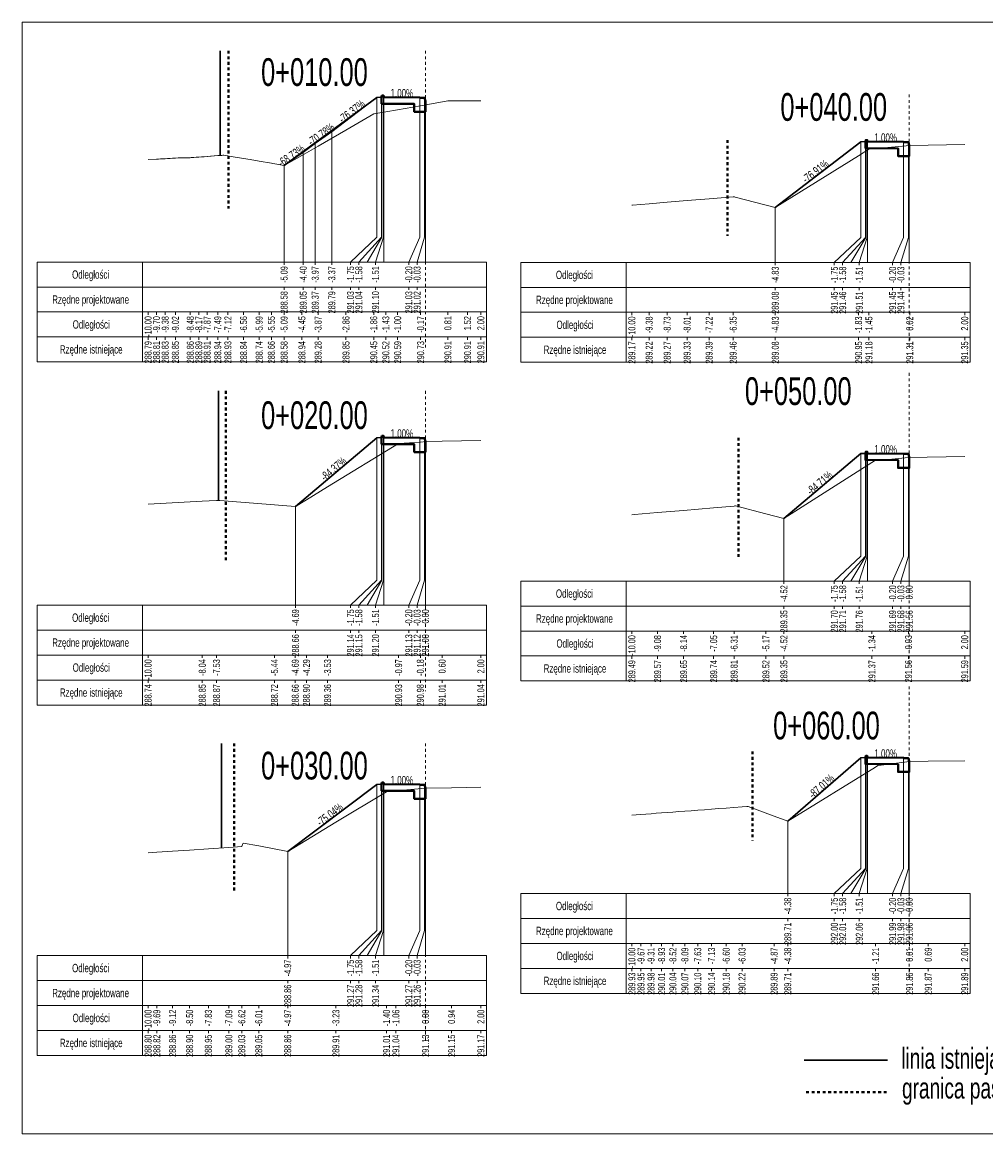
# Model space of a CAD drawing. Header units: metres. Extents: x 7438940.7 to 7438996.8, y 5557059.8 to 5557145.6.
# Tile 5 of 6: x 7438940.7 to 7438975.4, y 5557105.5 to 5557145.6. Entities that reach past the tile are written whole.
import ezdxf
from ezdxf.enums import TextEntityAlignment as Align

# ---------------------------------------------------------------- set-up
doc = ezdxf.new("R2010")
doc.units = ezdxf.units.M
doc.header["$MEASUREMENT"] = 0
doc.linetypes.add('DGN Style 4', pattern=[0.045851, 0.022926, -0.011463, 0, -0.011463])
for name, color, linetype, lineweight in [('1', 7, 'Continuous', 0), ('60', 7, 'Continuous', 0), ('chodnik', 7, 'Continuous', 0), ('pobocze', 7, 'Continuous', 0), ('projektowany', 7, 'Continuous', 0), ('skarpa', 7, 'Continuous', 0), ('Warstwa 3', 7, 'Continuous', 0)]:
    doc.layers.add(name, color=color, linetype=linetype, lineweight=lineweight)
doc.styles.add('Style-Arial Narrow', font='ARIALN.TTF')

msp = doc.modelspace()

# ---------------------------------------------------------------- linework, layer by layer
at = {"layer": '1', "color": 6, "linetype": 'Continuous', "lineweight": 30, "ltscale": 0.08}
for p, q in [((7438947.834, 5557144.597), (7438947.834, 5557140.823)), ((7438947.774, 5557132.332), (7438947.774, 5557128.381)), ((7438947.884, 5557119.622), (7438947.884, 5557115.854)), ((7438971.897, 5557108.2), (7438968.897, 5557108.2))]:
    msp.add_line(p, q, dxfattribs=at)
at = {"layer": '1', "color": 1, "linetype": 'DGN Style 4', "lineweight": 40}
for p, q in [((7438948.134, 5557144.597), (7438948.134, 5557138.917)), ((7438966.129, 5557141.377), (7438966.129, 5557137.926)), ((7438948.034, 5557132.332), (7438948.034, 5557126.205)), ((7438966.529, 5557130.648), (7438966.529, 5557126.274)), ((7438948.334, 5557119.622), (7438948.334, 5557114.314)), ((7438967.029, 5557119.337), (7438967.029, 5557116.125)), ((7438971.862, 5557107.049), (7438968.863, 5557107.049))]:
    msp.add_line(p, q, dxfattribs=at)
at = {"layer": '1', "color": 7, "linetype": 'Continuous', "lineweight": 0, "flags": 128}
for points in [[(7438953.484, 5557142.915), (7438953.484, 5557137.88), (7438952.534, 5557136.98), (7438952.534, 5557136.98)], [(7438953.654, 5557142.925), (7438953.654, 5557137.88), (7438952.834, 5557136.98), (7438952.834, 5557136.98)], [(7438953.664, 5557142.98), (7438953.664, 5557137.88), (7438953.134, 5557136.98), (7438953.134, 5557136.98)], [(7438953.724, 5557142.98), (7438953.724, 5557137.88), (7438953.434, 5557136.98), (7438953.434, 5557136.98)], [(7438953.734, 5557142.925), (7438953.734, 5557137.88), (7438953.734, 5557136.98), (7438953.734, 5557136.98)], [(7438955.034, 5557142.912), (7438955.034, 5557137.88), (7438954.634, 5557136.98), (7438954.634, 5557136.98)], [(7438955.204, 5557142.902), (7438955.204, 5557137.88), (7438954.934, 5557136.98), (7438954.934, 5557136.98)], [(7438945.234, 5557140.673), (7438945.537, 5557140.688), (7438945.611, 5557140.692), (7438945.688, 5557140.697), (7438945.769, 5557140.702), (7438945.852, 5557140.707), (7438945.938, 5557140.712), (7438946.028, 5557140.717), (7438946.121, 5557140.723), (7438946.219, 5557140.728), (7438946.32, 5557140.734), (7438946.421, 5557140.74), (7438946.757, 5557140.743), (7438946.793, 5557140.746), (7438946.807, 5557140.747), (7438946.888, 5557140.753), (7438946.972, 5557140.759), (7438947.062, 5557140.766), (7438947.157, 5557140.773), (7438947.257, 5557140.78), (7438947.363, 5557140.788), (7438947.382, 5557140.79), (7438947.491, 5557140.798), (7438947.506, 5557140.8), (7438947.618, 5557140.808), (7438947.63, 5557140.809), (7438947.746, 5557140.817), (7438947.892, 5557140.828), (7438947.932, 5557140.83), (7438947.936, 5557140.831), (7438947.969, 5557140.833), (7438948.113, 5557140.81), (7438948.162, 5557140.802), (7438948.678, 5557140.719), (7438948.919, 5557140.676), (7438949.241, 5557140.622), (7438949.68, 5557140.542), (7438949.718, 5557140.535), (7438949.802, 5557140.525), (7438950.14, 5557140.457), (7438950.783, 5557140.82), (7438951.365, 5557141.158), (7438952.371, 5557141.735), (7438953.371, 5557142.328), (7438953.807, 5557142.399), (7438954.234, 5557142.473), (7438955.063, 5557142.612), (7438956.045, 5557142.788), (7438956.181, 5557142.789), (7438956.205, 5557142.789), (7438956.754, 5557142.792), (7438956.878, 5557142.792), (7438957.234, 5557142.794)], [(7438955.234, 5557142.782), (7438955.234, 5557137.88), (7438955.234, 5557136.98), (7438955.234, 5557136.98)], [(7438951.86, 5557141.674), (7438951.86, 5557137.88), (7438951.86, 5557136.98), (7438951.86, 5557136.98)], [(7438970.929, 5557141.316), (7438970.929, 5557137.868), (7438969.979, 5557136.968), (7438969.979, 5557136.968)], [(7438971.099, 5557141.326), (7438971.099, 5557137.868), (7438970.279, 5557136.968), (7438970.279, 5557136.968)], [(7438971.109, 5557141.381), (7438971.109, 5557137.868), (7438970.579, 5557136.968), (7438970.579, 5557136.968)], [(7438971.169, 5557141.381), (7438971.169, 5557137.868), (7438970.879, 5557136.968), (7438970.879, 5557136.968)], [(7438971.179, 5557141.326), (7438971.179, 5557137.868), (7438971.179, 5557136.968), (7438971.179, 5557136.968)], [(7438972.479, 5557141.313), (7438972.479, 5557137.868), (7438972.079, 5557136.968), (7438972.079, 5557136.968)], [(7438972.649, 5557141.303), (7438972.649, 5557137.868), (7438972.379, 5557136.968), (7438972.379, 5557136.968)], [(7438950.83, 5557140.931), (7438950.83, 5557137.88), (7438950.83, 5557136.98), (7438950.83, 5557136.98)], [(7438951.261, 5557141.251), (7438951.261, 5557137.88), (7438951.261, 5557136.98), (7438951.261, 5557136.98)], [(7438962.679, 5557139.033), (7438962.707, 5557139.035), (7438963.3, 5557139.083), (7438963.951, 5557139.136), (7438964.669, 5557139.194), (7438965.464, 5557139.258), (7438966.33, 5557139.328), (7438966.332, 5557139.328), (7438966.381, 5557139.33), (7438966.408, 5557139.322), (7438967.85, 5557138.947), (7438970.853, 5557140.814), (7438971.227, 5557141.047), (7438971.385, 5557141.061), (7438972.698, 5557141.182), (7438974.679, 5557141.222)], [(7438972.679, 5557141.183), (7438972.679, 5557137.868), (7438972.679, 5557136.968), (7438972.679, 5557136.968)], [(7438950.14, 5557140.457), (7438950.14, 5557137.88), (7438950.14, 5557136.98), (7438950.14, 5557136.98)], [(7438967.85, 5557138.947), (7438967.85, 5557137.868), (7438967.85, 5557136.968), (7438967.85, 5557136.968)], [(7438945.234, 5557128.249), (7438947.19, 5557128.354), (7438947.442, 5557128.365), (7438947.702, 5557128.377), (7438947.77, 5557128.38), (7438947.783, 5557128.381), (7438947.82, 5557128.384), (7438949.79, 5557128.226), (7438950.543, 5557128.168), (7438950.549, 5557128.168), (7438950.944, 5557128.407), (7438951.706, 5557128.872), (7438954.269, 5557130.435), (7438955.052, 5557130.491), (7438955.257, 5557130.506), (7438955.837, 5557130.519), (7438957.234, 5557130.551)], [(7438953.484, 5557130.644), (7438953.484, 5557125.508), (7438952.534, 5557124.608), (7438952.534, 5557124.608)], [(7438953.654, 5557130.654), (7438953.654, 5557125.508), (7438952.834, 5557124.608), (7438952.834, 5557124.608)], [(7438953.664, 5557130.709), (7438953.664, 5557125.508), (7438953.134, 5557124.608), (7438953.134, 5557124.608)], [(7438953.724, 5557130.709), (7438953.724, 5557125.508), (7438953.434, 5557124.608), (7438953.434, 5557124.608)], [(7438953.734, 5557130.654), (7438953.734, 5557125.508), (7438953.734, 5557124.608), (7438953.734, 5557124.608)], [(7438955.034, 5557130.641), (7438955.034, 5557125.508), (7438954.634, 5557124.608), (7438954.634, 5557124.608)], [(7438955.204, 5557130.631), (7438955.204, 5557125.508), (7438954.934, 5557124.608), (7438954.934, 5557124.608)], [(7438955.234, 5557130.511), (7438955.234, 5557125.508), (7438955.234, 5557124.608), (7438955.234, 5557124.608)], [(7438970.929, 5557130.073), (7438970.929, 5557126.376), (7438969.979, 5557125.476), (7438969.979, 5557125.476)], [(7438971.099, 5557130.083), (7438971.099, 5557126.376), (7438970.279, 5557125.476), (7438970.279, 5557125.476)], [(7438971.109, 5557130.138), (7438971.109, 5557126.376), (7438970.579, 5557125.476), (7438970.579, 5557125.476)], [(7438971.169, 5557130.138), (7438971.169, 5557126.376), (7438970.879, 5557125.476), (7438970.879, 5557125.476)], [(7438971.179, 5557130.083), (7438971.179, 5557126.376), (7438971.179, 5557125.476), (7438971.179, 5557125.476)], [(7438972.479, 5557130.07), (7438972.479, 5557126.376), (7438972.079, 5557125.476), (7438972.079, 5557125.476)], [(7438972.649, 5557130.06), (7438972.649, 5557126.376), (7438972.379, 5557125.476), (7438972.379, 5557125.476)], [(7438962.679, 5557127.867), (7438962.779, 5557127.876), (7438963.604, 5557127.946), (7438964.544, 5557128.027), (7438965.628, 5557128.12), (7438966.365, 5557128.183), (7438966.395, 5557128.185), (7438966.415, 5557128.187), (7438967.513, 5557127.898), (7438968.161, 5557127.728), (7438971.335, 5557129.75), (7438971.431, 5557129.811), (7438971.575, 5557129.826), (7438972.652, 5557129.937), (7438974.679, 5557129.97)], [(7438972.679, 5557129.94), (7438972.679, 5557126.376), (7438972.679, 5557125.476), (7438972.679, 5557125.476)], [(7438950.549, 5557128.168), (7438950.549, 5557125.508), (7438950.549, 5557124.608), (7438950.549, 5557124.608)], [(7438968.161, 5557127.728), (7438968.161, 5557126.376), (7438968.161, 5557125.476), (7438968.161, 5557125.476)], [(7438962.679, 5557117.037), (7438962.836, 5557117.048), (7438963.008, 5557117.061), (7438963.186, 5557117.075), (7438963.369, 5557117.088), (7438963.557, 5557117.103), (7438963.751, 5557117.117), (7438963.952, 5557117.132), (7438964.158, 5557117.148), (7438964.371, 5557117.164), (7438964.592, 5557117.18), (7438964.819, 5557117.197), (7438965.054, 5557117.215), (7438965.298, 5557117.233), (7438965.549, 5557117.252), (7438965.81, 5557117.272), (7438966.08, 5557117.292), (7438966.36, 5557117.313), (7438966.651, 5557117.335), (7438966.82, 5557117.348), (7438966.842, 5557117.349), (7438966.87, 5557117.351), (7438967.806, 5557117.002), (7438968.299, 5557116.819), (7438971.467, 5557118.771), (7438971.55, 5557118.822), (7438971.666, 5557118.837), (7438972.688, 5557118.972), (7438973.365, 5557118.981), (7438974.679, 5557118.998)], [(7438970.929, 5557119.107), (7438970.929, 5557115.111), (7438969.979, 5557114.211), (7438969.979, 5557114.211)], [(7438971.099, 5557119.118), (7438971.099, 5557115.111), (7438970.279, 5557114.211), (7438970.279, 5557114.211)], [(7438971.109, 5557119.172), (7438971.109, 5557115.111), (7438970.579, 5557114.211), (7438970.579, 5557114.211)], [(7438971.169, 5557119.172), (7438971.169, 5557115.111), (7438970.879, 5557114.211), (7438970.879, 5557114.211)], [(7438971.179, 5557119.118), (7438971.179, 5557115.111), (7438971.179, 5557114.211), (7438971.179, 5557114.211)], [(7438972.479, 5557119.105), (7438972.479, 5557115.111), (7438972.079, 5557114.211), (7438972.079, 5557114.211)], [(7438972.649, 5557119.095), (7438972.649, 5557115.111), (7438972.379, 5557114.211), (7438972.379, 5557114.211)], [(7438972.679, 5557118.975), (7438972.679, 5557115.111), (7438972.679, 5557114.211), (7438972.679, 5557114.211)], [(7438945.234, 5557115.675), (7438945.549, 5557115.696), (7438946.116, 5557115.734), (7438946.733, 5557115.776), (7438947.408, 5557115.821), (7438948.148, 5557115.871), (7438948.613, 5557115.903), (7438948.643, 5557115.978), (7438948.663, 5557116.028), (7438949.224, 5557115.926), (7438950.269, 5557115.732), (7438952.008, 5557116.78), (7438953.83, 5557117.879), (7438954.17, 5557117.909), (7438955.238, 5557118.005), (7438956.178, 5557118.022), (7438957.234, 5557118.042)], [(7438953.484, 5557118.144), (7438953.484, 5557112.873), (7438952.534, 5557111.973), (7438952.534, 5557111.973)], [(7438953.654, 5557118.154), (7438953.654, 5557112.873), (7438952.834, 5557111.973), (7438952.834, 5557111.973)], [(7438953.664, 5557118.209), (7438953.664, 5557112.873), (7438953.134, 5557111.973), (7438953.134, 5557111.973)], [(7438953.724, 5557118.209), (7438953.724, 5557112.873), (7438953.434, 5557111.973), (7438953.434, 5557111.973)], [(7438953.734, 5557118.154), (7438953.734, 5557112.873), (7438953.734, 5557111.973), (7438953.734, 5557111.973)], [(7438955.034, 5557118.141), (7438955.034, 5557112.873), (7438954.634, 5557111.973), (7438954.634, 5557111.973)], [(7438955.204, 5557118.131), (7438955.204, 5557112.873), (7438954.934, 5557111.973), (7438954.934, 5557111.973)], [(7438955.234, 5557118.011), (7438955.234, 5557112.873), (7438955.234, 5557111.973), (7438955.234, 5557111.973)], [(7438968.299, 5557116.819), (7438968.299, 5557115.111), (7438968.299, 5557114.211), (7438968.299, 5557114.211)], [(7438950.269, 5557115.732), (7438950.269, 5557112.873), (7438950.269, 5557111.973), (7438950.269, 5557111.973)]]:
    msp.add_lwpolyline(points, dxfattribs=at)
at = {"layer": '60', "color": 7, "linetype": 'DGN Style 4', "lineweight": 0}
for p, q in [((7438955.234, 5557144.597), (7438955.234, 5557133.88)), ((7438972.679, 5557143.023), (7438972.679, 5557133.868)), ((7438972.679, 5557132.982), (7438972.679, 5557122.376)), ((7438955.234, 5557132.332), (7438955.234, 5557121.508)), ((7438972.679, 5557121.681), (7438972.679, 5557111.111)), ((7438955.234, 5557119.622), (7438955.234, 5557108.873))]:
    msp.add_line(p, q, dxfattribs=at)
at = {"layer": '60', "color": 7, "linetype": 'Continuous', "lineweight": 0}
for p, q in [((7438941.234, 5557136.98), (7438941.234, 5557135.18)), ((7438945.034, 5557136.98), (7438945.034, 5557135.18)), ((7438950.14, 5557136.88), (7438950.14, 5557136.98)), ((7438950.83, 5557136.88), (7438950.83, 5557136.98)), ((7438951.261, 5557136.88), (7438951.261, 5557136.98)), ((7438951.86, 5557136.88), (7438951.86, 5557136.98)), ((7438952.534, 5557136.88), (7438952.534, 5557136.98)), ((7438952.834, 5557136.88), (7438952.834, 5557136.98)), ((7438953.434, 5557136.88), (7438953.434, 5557136.98)), ((7438954.634, 5557136.88), (7438954.634, 5557136.98)), ((7438954.934, 5557136.88), (7438954.934, 5557136.98)), ((7438958.679, 5557136.968), (7438958.679, 5557135.168)), ((7438962.479, 5557136.968), (7438962.479, 5557135.168)), ((7438967.85, 5557136.868), (7438967.85, 5557136.968)), ((7438969.979, 5557136.868), (7438969.979, 5557136.968)), ((7438970.279, 5557136.868), (7438970.279, 5557136.968)), ((7438970.879, 5557136.868), (7438970.879, 5557136.968)), ((7438972.079, 5557136.868), (7438972.079, 5557136.968)), ((7438972.379, 5557136.868), (7438972.379, 5557136.968)), ((7438941.234, 5557136.08), (7438957.434, 5557136.08)), ((7438950.14, 5557135.98), (7438950.14, 5557136.08)), ((7438950.83, 5557135.98), (7438950.83, 5557136.08)), ((7438951.261, 5557135.98), (7438951.261, 5557136.08)), ((7438951.86, 5557135.98), (7438951.86, 5557136.08)), ((7438952.534, 5557135.98), (7438952.534, 5557136.08)), ((7438952.834, 5557135.98), (7438952.834, 5557136.08)), ((7438953.434, 5557135.98), (7438953.434, 5557136.08)), ((7438954.634, 5557135.98), (7438954.634, 5557136.08)), ((7438954.934, 5557135.98), (7438954.934, 5557136.08)), ((7438958.679, 5557136.068), (7438974.879, 5557136.068)), ((7438967.85, 5557135.968), (7438967.85, 5557136.068)), ((7438969.979, 5557135.968), (7438969.979, 5557136.068)), ((7438970.279, 5557135.968), (7438970.279, 5557136.068)), ((7438970.879, 5557135.968), (7438970.879, 5557136.068)), ((7438972.079, 5557135.968), (7438972.079, 5557136.068)), ((7438972.379, 5557135.968), (7438972.379, 5557136.068)), ((7438941.234, 5557135.18), (7438941.234, 5557133.38)), ((7438945.034, 5557135.18), (7438945.034, 5557133.38)), ((7438945.234, 5557135.08), (7438945.234, 5557135.18)), ((7438945.537, 5557135.08), (7438945.537, 5557135.18)), ((7438945.852, 5557135.08), (7438945.852, 5557135.18)), ((7438946.219, 5557135.08), (7438946.219, 5557135.18)), ((7438946.757, 5557135.08), (7438946.757, 5557135.18)), ((7438947.062, 5557135.08), (7438947.062, 5557135.18)), ((7438947.363, 5557135.08), (7438947.363, 5557135.18)), ((7438947.746, 5557135.08), (7438947.746, 5557135.18)), ((7438948.113, 5557135.08), (7438948.113, 5557135.18)), ((7438948.678, 5557135.08), (7438948.678, 5557135.18)), ((7438949.241, 5557135.08), (7438949.241, 5557135.18)), ((7438949.68, 5557135.08), (7438949.68, 5557135.18)), ((7438950.14, 5557135.08), (7438950.14, 5557135.18)), ((7438950.783, 5557135.08), (7438950.783, 5557135.18)), ((7438951.365, 5557135.08), (7438951.365, 5557135.18)), ((7438952.371, 5557135.08), (7438952.371, 5557135.18)), ((7438953.371, 5557135.08), (7438953.371, 5557135.18)), ((7438953.807, 5557135.08), (7438953.807, 5557135.18)), ((7438954.234, 5557135.08), (7438954.234, 5557135.18)), ((7438955.063, 5557135.08), (7438955.063, 5557135.18)), ((7438956.045, 5557135.08), (7438956.045, 5557135.18)), ((7438956.754, 5557135.08), (7438956.754, 5557135.18)), ((7438957.234, 5557135.08), (7438957.234, 5557135.18)), ((7438958.679, 5557135.168), (7438958.679, 5557133.368)), ((7438962.479, 5557135.168), (7438962.479, 5557133.368)), ((7438962.679, 5557135.068), (7438962.679, 5557135.168)), ((7438963.3, 5557135.068), (7438963.3, 5557135.168)), ((7438963.951, 5557135.068), (7438963.951, 5557135.168)), ((7438964.669, 5557135.068), (7438964.669, 5557135.168)), ((7438965.464, 5557135.068), (7438965.464, 5557135.168)), ((7438966.33, 5557135.068), (7438966.33, 5557135.168)), ((7438967.85, 5557135.068), (7438967.85, 5557135.168)), ((7438970.853, 5557135.068), (7438970.853, 5557135.168)), ((7438971.227, 5557135.068), (7438971.227, 5557135.168)), ((7438972.698, 5557135.068), (7438972.698, 5557135.168)), ((7438974.679, 5557135.068), (7438974.679, 5557135.168)), ((7438941.234, 5557134.28), (7438957.434, 5557134.28)), ((7438945.234, 5557134.18), (7438945.234, 5557134.28)), ((7438945.537, 5557134.18), (7438945.537, 5557134.28)), ((7438945.852, 5557134.18), (7438945.852, 5557134.28)), ((7438946.219, 5557134.18), (7438946.219, 5557134.28)), ((7438946.757, 5557134.18), (7438946.757, 5557134.28)), ((7438947.062, 5557134.18), (7438947.062, 5557134.28)), ((7438947.363, 5557134.18), (7438947.363, 5557134.28)), ((7438947.746, 5557134.18), (7438947.746, 5557134.28)), ((7438948.113, 5557134.18), (7438948.113, 5557134.28)), ((7438948.678, 5557134.18), (7438948.678, 5557134.28)), ((7438949.241, 5557134.18), (7438949.241, 5557134.28)), ((7438949.68, 5557134.18), (7438949.68, 5557134.28)), ((7438950.14, 5557134.18), (7438950.14, 5557134.28)), ((7438950.783, 5557134.18), (7438950.783, 5557134.28)), ((7438951.365, 5557134.18), (7438951.365, 5557134.28)), ((7438952.371, 5557134.18), (7438952.371, 5557134.28)), ((7438953.371, 5557134.18), (7438953.371, 5557134.28)), ((7438953.807, 5557134.18), (7438953.807, 5557134.28)), ((7438954.234, 5557134.18), (7438954.234, 5557134.28)), ((7438955.063, 5557134.18), (7438955.063, 5557134.28)), ((7438956.045, 5557134.18), (7438956.045, 5557134.28)), ((7438956.754, 5557134.18), (7438956.754, 5557134.28)), ((7438957.234, 5557134.18), (7438957.234, 5557134.28)), ((7438958.679, 5557134.268), (7438974.879, 5557134.268)), ((7438962.679, 5557134.168), (7438962.679, 5557134.268)), ((7438963.3, 5557134.168), (7438963.3, 5557134.268)), ((7438963.951, 5557134.168), (7438963.951, 5557134.268)), ((7438964.669, 5557134.168), (7438964.669, 5557134.268)), ((7438965.464, 5557134.168), (7438965.464, 5557134.268)), ((7438966.33, 5557134.168), (7438966.33, 5557134.268)), ((7438967.85, 5557134.168), (7438967.85, 5557134.268)), ((7438970.853, 5557134.168), (7438970.853, 5557134.268)), ((7438971.227, 5557134.168), (7438971.227, 5557134.268)), ((7438972.698, 5557134.168), (7438972.698, 5557134.268)), ((7438974.679, 5557134.168), (7438974.679, 5557134.268)), ((7438958.679, 5557125.476), (7438958.679, 5557123.676)), ((7438962.479, 5557125.476), (7438962.479, 5557123.676)), ((7438968.161, 5557125.376), (7438968.161, 5557125.476)), ((7438969.979, 5557125.376), (7438969.979, 5557125.476)), ((7438970.279, 5557125.376), (7438970.279, 5557125.476)), ((7438970.879, 5557125.376), (7438970.879, 5557125.476)), ((7438972.079, 5557125.376), (7438972.079, 5557125.476)), ((7438972.379, 5557125.376), (7438972.379, 5557125.476)), ((7438972.679, 5557125.376), (7438972.679, 5557125.476)), ((7438941.234, 5557124.608), (7438941.234, 5557122.808)), ((7438945.034, 5557124.608), (7438945.034, 5557122.808)), ((7438950.549, 5557124.508), (7438950.549, 5557124.608)), ((7438952.534, 5557124.508), (7438952.534, 5557124.608)), ((7438952.834, 5557124.508), (7438952.834, 5557124.608)), ((7438953.434, 5557124.508), (7438953.434, 5557124.608)), ((7438954.634, 5557124.508), (7438954.634, 5557124.608)), ((7438954.934, 5557124.508), (7438954.934, 5557124.608)), ((7438955.234, 5557124.508), (7438955.234, 5557124.608)), ((7438958.679, 5557124.576), (7438974.879, 5557124.576)), ((7438968.161, 5557124.476), (7438968.161, 5557124.576)), ((7438969.979, 5557124.476), (7438969.979, 5557124.576)), ((7438970.279, 5557124.476), (7438970.279, 5557124.576)), ((7438970.879, 5557124.476), (7438970.879, 5557124.576)), ((7438972.079, 5557124.476), (7438972.079, 5557124.576)), ((7438972.379, 5557124.476), (7438972.379, 5557124.576)), ((7438972.679, 5557124.476), (7438972.679, 5557124.576)), ((7438941.234, 5557123.708), (7438957.434, 5557123.708)), ((7438950.549, 5557123.608), (7438950.549, 5557123.708)), ((7438952.534, 5557123.608), (7438952.534, 5557123.708)), ((7438952.834, 5557123.608), (7438952.834, 5557123.708)), ((7438953.434, 5557123.608), (7438953.434, 5557123.708)), ((7438954.634, 5557123.608), (7438954.634, 5557123.708)), ((7438954.934, 5557123.608), (7438954.934, 5557123.708)), ((7438955.234, 5557123.608), (7438955.234, 5557123.708)), ((7438958.679, 5557123.676), (7438958.679, 5557121.876)), ((7438962.479, 5557123.676), (7438962.479, 5557121.876)), ((7438962.679, 5557123.576), (7438962.679, 5557123.676)), ((7438963.604, 5557123.576), (7438963.604, 5557123.676)), ((7438964.544, 5557123.576), (7438964.544, 5557123.676)), ((7438965.628, 5557123.576), (7438965.628, 5557123.676)), ((7438966.365, 5557123.576), (7438966.365, 5557123.676)), ((7438967.513, 5557123.576), (7438967.513, 5557123.676)), ((7438968.161, 5557123.576), (7438968.161, 5557123.676)), ((7438971.335, 5557123.576), (7438971.335, 5557123.676)), ((7438972.652, 5557123.576), (7438972.652, 5557123.676)), ((7438974.679, 5557123.576), (7438974.679, 5557123.676)), ((7438941.234, 5557122.808), (7438941.234, 5557121.008)), ((7438945.034, 5557122.808), (7438945.034, 5557121.008)), ((7438945.234, 5557122.708), (7438945.234, 5557122.808)), ((7438947.19, 5557122.708), (7438947.19, 5557122.808)), ((7438947.702, 5557122.708), (7438947.702, 5557122.808)), ((7438949.79, 5557122.708), (7438949.79, 5557122.808)), ((7438950.543, 5557122.708), (7438950.543, 5557122.808)), ((7438950.944, 5557122.708), (7438950.944, 5557122.808)), ((7438951.706, 5557122.708), (7438951.706, 5557122.808)), ((7438954.269, 5557122.708), (7438954.269, 5557122.808)), ((7438955.052, 5557122.708), (7438955.052, 5557122.808)), ((7438955.837, 5557122.708), (7438955.837, 5557122.808)), ((7438957.234, 5557122.708), (7438957.234, 5557122.808)), ((7438958.679, 5557122.776), (7438974.879, 5557122.776)), ((7438962.679, 5557122.676), (7438962.679, 5557122.776)), ((7438963.604, 5557122.676), (7438963.604, 5557122.776)), ((7438964.544, 5557122.676), (7438964.544, 5557122.776)), ((7438965.628, 5557122.676), (7438965.628, 5557122.776)), ((7438966.365, 5557122.676), (7438966.365, 5557122.776)), ((7438967.513, 5557122.676), (7438967.513, 5557122.776)), ((7438968.161, 5557122.676), (7438968.161, 5557122.776)), ((7438971.335, 5557122.676), (7438971.335, 5557122.776)), ((7438972.652, 5557122.676), (7438972.652, 5557122.776)), ((7438974.679, 5557122.676), (7438974.679, 5557122.776)), ((7438941.234, 5557121.908), (7438957.434, 5557121.908)), ((7438945.234, 5557121.808), (7438945.234, 5557121.908)), ((7438947.19, 5557121.808), (7438947.19, 5557121.908)), ((7438947.702, 5557121.808), (7438947.702, 5557121.908)), ((7438949.79, 5557121.808), (7438949.79, 5557121.908)), ((7438950.543, 5557121.808), (7438950.543, 5557121.908)), ((7438950.944, 5557121.808), (7438950.944, 5557121.908)), ((7438951.706, 5557121.808), (7438951.706, 5557121.908)), ((7438954.269, 5557121.808), (7438954.269, 5557121.908)), ((7438955.052, 5557121.808), (7438955.052, 5557121.908)), ((7438955.837, 5557121.808), (7438955.837, 5557121.908)), ((7438957.234, 5557121.808), (7438957.234, 5557121.908)), ((7438958.679, 5557114.211), (7438958.679, 5557112.411)), ((7438962.479, 5557114.211), (7438962.479, 5557112.411)), ((7438968.299, 5557114.111), (7438968.299, 5557114.211)), ((7438969.979, 5557114.111), (7438969.979, 5557114.211)), ((7438970.279, 5557114.111), (7438970.279, 5557114.211)), ((7438970.879, 5557114.111), (7438970.879, 5557114.211)), ((7438972.079, 5557114.111), (7438972.079, 5557114.211)), ((7438972.379, 5557114.111), (7438972.379, 5557114.211)), ((7438972.679, 5557114.111), (7438972.679, 5557114.211)), ((7438958.679, 5557113.311), (7438974.879, 5557113.311)), ((7438968.299, 5557113.211), (7438968.299, 5557113.311)), ((7438969.979, 5557113.211), (7438969.979, 5557113.311)), ((7438970.279, 5557113.211), (7438970.279, 5557113.311)), ((7438970.879, 5557113.211), (7438970.879, 5557113.311)), ((7438972.079, 5557113.211), (7438972.079, 5557113.311)), ((7438972.379, 5557113.211), (7438972.379, 5557113.311)), ((7438972.679, 5557113.211), (7438972.679, 5557113.311)), ((7438958.679, 5557112.411), (7438958.679, 5557110.611)), ((7438962.479, 5557112.411), (7438962.479, 5557110.611)), ((7438962.679, 5557112.311), (7438962.679, 5557112.411)), ((7438963.008, 5557112.311), (7438963.008, 5557112.411)), ((7438963.369, 5557112.311), (7438963.369, 5557112.411)), ((7438963.751, 5557112.311), (7438963.751, 5557112.411)), ((7438964.158, 5557112.311), (7438964.158, 5557112.411)), ((7438964.592, 5557112.311), (7438964.592, 5557112.411)), ((7438965.054, 5557112.311), (7438965.054, 5557112.411)), ((7438965.549, 5557112.311), (7438965.549, 5557112.411)), ((7438966.08, 5557112.311), (7438966.08, 5557112.411)), ((7438966.651, 5557112.311), (7438966.651, 5557112.411)), ((7438967.806, 5557112.311), (7438967.806, 5557112.411)), ((7438968.299, 5557112.311), (7438968.299, 5557112.411)), ((7438971.467, 5557112.311), (7438971.467, 5557112.411)), ((7438972.688, 5557112.311), (7438972.688, 5557112.411)), ((7438973.365, 5557112.311), (7438973.365, 5557112.411)), ((7438974.679, 5557112.311), (7438974.679, 5557112.411)), ((7438941.234, 5557111.973), (7438941.234, 5557110.173)), ((7438945.034, 5557111.973), (7438945.034, 5557110.173)), ((7438950.269, 5557111.873), (7438950.269, 5557111.973)), ((7438952.534, 5557111.873), (7438952.534, 5557111.973)), ((7438952.834, 5557111.873), (7438952.834, 5557111.973)), ((7438953.434, 5557111.873), (7438953.434, 5557111.973)), ((7438954.634, 5557111.873), (7438954.634, 5557111.973)), ((7438954.934, 5557111.873), (7438954.934, 5557111.973)), ((7438958.679, 5557111.511), (7438974.879, 5557111.511)), ((7438962.679, 5557111.411), (7438962.679, 5557111.511)), ((7438963.008, 5557111.411), (7438963.008, 5557111.511)), ((7438963.369, 5557111.411), (7438963.369, 5557111.511)), ((7438963.751, 5557111.411), (7438963.751, 5557111.511)), ((7438964.158, 5557111.411), (7438964.158, 5557111.511)), ((7438964.592, 5557111.411), (7438964.592, 5557111.511)), ((7438965.054, 5557111.411), (7438965.054, 5557111.511)), ((7438965.549, 5557111.411), (7438965.549, 5557111.511)), ((7438966.08, 5557111.411), (7438966.08, 5557111.511)), ((7438966.651, 5557111.411), (7438966.651, 5557111.511)), ((7438967.806, 5557111.411), (7438967.806, 5557111.511)), ((7438968.299, 5557111.411), (7438968.299, 5557111.511)), ((7438971.467, 5557111.411), (7438971.467, 5557111.511)), ((7438972.688, 5557111.411), (7438972.688, 5557111.511)), ((7438973.365, 5557111.411), (7438973.365, 5557111.511)), ((7438974.679, 5557111.411), (7438974.679, 5557111.511)), ((7438941.234, 5557111.073), (7438957.434, 5557111.073)), ((7438950.269, 5557110.973), (7438950.269, 5557111.073)), ((7438952.534, 5557110.973), (7438952.534, 5557111.073)), ((7438952.834, 5557110.973), (7438952.834, 5557111.073)), ((7438953.434, 5557110.973), (7438953.434, 5557111.073)), ((7438954.634, 5557110.973), (7438954.634, 5557111.073)), ((7438954.934, 5557110.973), (7438954.934, 5557111.073)), ((7438941.234, 5557110.173), (7438941.234, 5557108.373)), ((7438945.034, 5557110.173), (7438945.034, 5557108.373)), ((7438945.234, 5557110.073), (7438945.234, 5557110.173)), ((7438945.549, 5557110.073), (7438945.549, 5557110.173)), ((7438946.116, 5557110.073), (7438946.116, 5557110.173)), ((7438946.733, 5557110.073), (7438946.733, 5557110.173)), ((7438947.408, 5557110.073), (7438947.408, 5557110.173)), ((7438948.148, 5557110.073), (7438948.148, 5557110.173)), ((7438948.613, 5557110.073), (7438948.613, 5557110.173)), ((7438949.224, 5557110.073), (7438949.224, 5557110.173)), ((7438950.269, 5557110.073), (7438950.269, 5557110.173)), ((7438952.008, 5557110.073), (7438952.008, 5557110.173)), ((7438953.83, 5557110.073), (7438953.83, 5557110.173)), ((7438954.17, 5557110.073), (7438954.17, 5557110.173)), ((7438955.238, 5557110.073), (7438955.238, 5557110.173)), ((7438956.178, 5557110.073), (7438956.178, 5557110.173)), ((7438957.234, 5557110.073), (7438957.234, 5557110.173)), ((7438941.234, 5557109.273), (7438957.434, 5557109.273)), ((7438945.234, 5557109.173), (7438945.234, 5557109.273)), ((7438945.549, 5557109.173), (7438945.549, 5557109.273)), ((7438946.116, 5557109.173), (7438946.116, 5557109.273)), ((7438946.733, 5557109.173), (7438946.733, 5557109.273)), ((7438947.408, 5557109.173), (7438947.408, 5557109.273)), ((7438948.148, 5557109.173), (7438948.148, 5557109.273)), ((7438948.613, 5557109.173), (7438948.613, 5557109.273)), ((7438949.224, 5557109.173), (7438949.224, 5557109.273)), ((7438950.269, 5557109.173), (7438950.269, 5557109.273)), ((7438952.008, 5557109.173), (7438952.008, 5557109.273)), ((7438953.83, 5557109.173), (7438953.83, 5557109.273)), ((7438954.17, 5557109.173), (7438954.17, 5557109.273)), ((7438955.238, 5557109.173), (7438955.238, 5557109.273)), ((7438956.178, 5557109.173), (7438956.178, 5557109.273)), ((7438957.234, 5557109.173), (7438957.234, 5557109.273))]:
    msp.add_line(p, q, dxfattribs=at)
for points in [[(7438941.234, 5557136.98), (7438941.234, 5557135.18), (7438957.434, 5557135.18), (7438957.434, 5557136.98)], [(7438958.679, 5557136.968), (7438958.679, 5557135.168), (7438974.879, 5557135.168), (7438974.879, 5557136.968)], [(7438941.234, 5557135.18), (7438941.234, 5557133.38), (7438957.434, 5557133.38), (7438957.434, 5557135.18)], [(7438958.679, 5557135.168), (7438958.679, 5557133.368), (7438974.879, 5557133.368), (7438974.879, 5557135.168)], [(7438958.679, 5557125.476), (7438958.679, 5557123.676), (7438974.879, 5557123.676), (7438974.879, 5557125.476)], [(7438941.234, 5557124.608), (7438941.234, 5557122.808), (7438957.434, 5557122.808), (7438957.434, 5557124.608)], [(7438958.679, 5557123.676), (7438958.679, 5557121.876), (7438974.879, 5557121.876), (7438974.879, 5557123.676)], [(7438941.234, 5557122.808), (7438941.234, 5557121.008), (7438957.434, 5557121.008), (7438957.434, 5557122.808)], [(7438958.679, 5557114.211), (7438958.679, 5557112.411), (7438974.879, 5557112.411), (7438974.879, 5557114.211)], [(7438958.679, 5557112.411), (7438958.679, 5557110.611), (7438974.879, 5557110.611), (7438974.879, 5557112.411)], [(7438941.234, 5557111.973), (7438941.234, 5557110.173), (7438957.434, 5557110.173), (7438957.434, 5557111.973)], [(7438941.234, 5557110.173), (7438941.234, 5557108.373), (7438957.434, 5557108.373), (7438957.434, 5557110.173)]]:
    msp.add_3dface(points, dxfattribs=at)
at = {"layer": 'chodnik', "color": 7, "linetype": 'Continuous', "lineweight": 40, "flags": 128}
for points in [[(7438955.234, 5557142.782), (7438955.204, 5557142.902), (7438955.034, 5557142.902), (7438955.034, 5557142.912), (7438953.734, 5557142.925), (7438953.724, 5557142.98), (7438953.664, 5557142.98), (7438953.654, 5557142.925), (7438953.654, 5557142.69), (7438953.734, 5557142.69), (7438954.834, 5557142.68), (7438954.834, 5557142.402), (7438955.234, 5557142.402), (7438955.234, 5557142.552), (7438955.234, 5557142.602), (7438955.234, 5557142.782)], [(7438972.679, 5557141.183), (7438972.649, 5557141.303), (7438972.479, 5557141.303), (7438972.479, 5557141.313), (7438971.179, 5557141.326), (7438971.169, 5557141.381), (7438971.109, 5557141.381), (7438971.099, 5557141.326), (7438971.099, 5557141.09), (7438971.179, 5557141.09), (7438972.279, 5557141.08), (7438972.279, 5557140.803), (7438972.679, 5557140.803), (7438972.679, 5557140.953), (7438972.679, 5557141.003), (7438972.679, 5557141.183)], [(7438955.234, 5557130.511), (7438955.204, 5557130.631), (7438955.034, 5557130.631), (7438955.034, 5557130.641), (7438953.734, 5557130.654), (7438953.724, 5557130.709), (7438953.664, 5557130.709), (7438953.654, 5557130.654), (7438953.654, 5557130.419), (7438953.734, 5557130.419), (7438954.834, 5557130.409), (7438954.834, 5557130.131), (7438955.234, 5557130.131), (7438955.234, 5557130.281), (7438955.234, 5557130.331), (7438955.234, 5557130.511)], [(7438972.679, 5557129.94), (7438972.649, 5557130.06), (7438972.479, 5557130.06), (7438972.479, 5557130.07), (7438971.179, 5557130.083), (7438971.169, 5557130.138), (7438971.109, 5557130.138), (7438971.099, 5557130.083), (7438971.099, 5557129.848), (7438971.179, 5557129.848), (7438972.279, 5557129.838), (7438972.279, 5557129.56), (7438972.679, 5557129.56), (7438972.679, 5557129.71), (7438972.679, 5557129.76), (7438972.679, 5557129.94)], [(7438972.679, 5557118.975), (7438972.649, 5557119.095), (7438972.479, 5557119.095), (7438972.479, 5557119.105), (7438971.179, 5557119.118), (7438971.169, 5557119.172), (7438971.109, 5557119.172), (7438971.099, 5557119.118), (7438971.099, 5557118.882), (7438971.179, 5557118.882), (7438972.279, 5557118.872), (7438972.279, 5557118.595), (7438972.679, 5557118.595), (7438972.679, 5557118.745), (7438972.679, 5557118.795), (7438972.679, 5557118.975)], [(7438955.234, 5557118.011), (7438955.204, 5557118.131), (7438955.034, 5557118.131), (7438955.034, 5557118.141), (7438953.734, 5557118.154), (7438953.724, 5557118.209), (7438953.664, 5557118.209), (7438953.654, 5557118.154), (7438953.654, 5557117.919), (7438953.734, 5557117.919), (7438954.834, 5557117.909), (7438954.834, 5557117.631), (7438955.234, 5557117.631), (7438955.234, 5557117.781), (7438955.234, 5557117.831), (7438955.234, 5557118.011)]]:
    msp.add_lwpolyline(points, close=True, dxfattribs=at)
at = {"layer": 'pobocze', "color": 7, "linetype": 'Continuous', "lineweight": 30, "flags": 128}
for points in [[(7438953.654, 5557142.925), (7438953.484, 5557142.915)], [(7438971.099, 5557141.326), (7438970.929, 5557141.316)], [(7438953.654, 5557130.654), (7438953.484, 5557130.644)], [(7438971.099, 5557130.083), (7438970.929, 5557130.073)], [(7438971.099, 5557119.118), (7438970.929, 5557119.107)], [(7438953.654, 5557118.154), (7438953.484, 5557118.144)]]:
    msp.add_lwpolyline(points, dxfattribs=at)
at = {"layer": 'projektowany', "color": 7, "linetype": 'Continuous', "lineweight": 0, "flags": 128}
for points in [[(7438950.14, 5557140.457), (7438950.83, 5557140.931), (7438951.261, 5557141.251), (7438951.86, 5557141.674), (7438953.484, 5557142.915), (7438953.654, 5557142.925), (7438953.664, 5557142.98), (7438953.724, 5557142.98), (7438953.734, 5557142.925), (7438955.034, 5557142.912), (7438955.204, 5557142.902), (7438955.234, 5557142.782)], [(7438967.85, 5557138.947), (7438970.929, 5557141.316), (7438971.099, 5557141.326), (7438971.109, 5557141.381), (7438971.169, 5557141.381), (7438971.179, 5557141.326), (7438972.479, 5557141.313), (7438972.649, 5557141.303), (7438972.679, 5557141.183)], [(7438950.549, 5557128.168), (7438953.484, 5557130.644), (7438953.654, 5557130.654), (7438953.664, 5557130.709), (7438953.724, 5557130.709), (7438953.734, 5557130.654), (7438955.034, 5557130.641), (7438955.204, 5557130.631), (7438955.234, 5557130.511)], [(7438968.161, 5557127.728), (7438970.929, 5557130.073), (7438971.099, 5557130.083), (7438971.109, 5557130.138), (7438971.169, 5557130.138), (7438971.179, 5557130.083), (7438972.479, 5557130.07), (7438972.649, 5557130.06), (7438972.679, 5557129.94)], [(7438968.299, 5557116.819), (7438970.929, 5557119.107), (7438971.099, 5557119.118), (7438971.109, 5557119.172), (7438971.169, 5557119.172), (7438971.179, 5557119.118), (7438972.479, 5557119.105), (7438972.649, 5557119.095), (7438972.679, 5557118.975)], [(7438950.269, 5557115.732), (7438953.484, 5557118.144), (7438953.654, 5557118.154), (7438953.664, 5557118.209), (7438953.724, 5557118.209), (7438953.734, 5557118.154), (7438955.034, 5557118.141), (7438955.204, 5557118.131), (7438955.234, 5557118.011)]]:
    msp.add_lwpolyline(points, dxfattribs=at)
at = {"layer": 'skarpa', "color": 7, "linetype": 'Continuous', "lineweight": 30, "flags": 128}
for points in [[(7438953.484, 5557142.915), (7438950.14, 5557140.457)], [(7438970.929, 5557141.316), (7438967.85, 5557138.947)], [(7438953.484, 5557130.644), (7438950.549, 5557128.168)], [(7438970.929, 5557130.073), (7438968.161, 5557127.728)], [(7438970.929, 5557119.107), (7438968.299, 5557116.819)], [(7438953.484, 5557118.144), (7438950.269, 5557115.732)]]:
    msp.add_lwpolyline(points, dxfattribs=at)
at = {"layer": 'Warstwa 3', "color": 7, "linetype": 'Continuous', "lineweight": 0}
msp.add_3dface([(7438940.697, 5557105.548), (7438940.697, 5557145.628), (7438996.697, 5557145.628), (7438996.697, 5557105.548)], dxfattribs=at)

# ---------------------------------------------------------------- texts
at = {"layer": '1', "color": 7, "lineweight": 30, "style": 'Style-Arial Narrow', "width": 0.8}
for s, height, p in [('0+010.00', 1, (7438951.234, 5557144.33)), ('0+040.00', 1, (7438969.958, 5557143.073)), ('0+050.00', 1, (7438968.679, 5557132.826)), ('0+020.00', 1, (7438951.234, 5557131.958)), ('0+060.00', 1, (7438969.696, 5557120.768)), ('0+030.00', 1, (7438951.234, 5557119.323)), ('linia istniejącego ogrodzenia', 0.75, (7438976.711, 5557108.643)), ('granica pasa drogowego', 0.75, (7438976.183, 5557107.569))]:
    msp.add_text(s, height=height, dxfattribs=at).set_placement(p, align=Align.TOP_CENTER)
at = {"layer": '60', "color": 7, "lineweight": 0, "style": 'Style-Arial Narrow', "width": 0.833333}
for s, rotation, p in [('-76.37%', 37.3689, (7438952.672, 5557142.294)), ('1.00%', 359.4271, (7438954.384, 5557142.919)), ('-70.78%', 35.2905, (7438951.56, 5557141.462)), ('1.00%', 359.4271, (7438971.829, 5557141.319)), ('-68.73%', 34.5023, (7438950.485, 5557140.694)), ('-76.91%', 37.5638, (7438969.39, 5557140.131)), ('1.00%', 359.4271, (7438954.384, 5557130.648)), ('1.00%', 359.4271, (7438971.829, 5557130.077)), ('-84.37%', 40.154, (7438952.017, 5557129.406)), ('-84.71%', 40.2695, (7438969.545, 5557128.901)), ('1.00%', 359.4271, (7438971.829, 5557119.111)), ('1.00%', 359.4271, (7438954.384, 5557118.148)), ('-87.01%', 41.0259, (7438969.614, 5557117.963)), ('-75.04%', 36.8842, (7438951.877, 5557116.938))]:
    msp.add_text(s, height=0.3, rotation=rotation, dxfattribs=at).set_placement(p, align=Align.CENTER)
at = {"layer": '60', "color": 7, "lineweight": 13, "style": 'Style-Arial Narrow', "width": 0.833333}
for s, p in [('Odległości', (7438943.164, 5557136.53)), ('Odległości', (7438960.609, 5557136.518)), ('Rzędne projektowane', (7438943.164, 5557135.63)), ('Rzędne projektowane', (7438960.609, 5557135.618)), ('Odległości', (7438943.184, 5557134.73)), ('Odległości', (7438960.629, 5557134.718)), ('Rzędne istniejące', (7438943.184, 5557133.83)), ('Rzędne istniejące', (7438960.629, 5557133.818)), ('Odległości', (7438960.609, 5557125.026)), ('Odległości', (7438943.164, 5557124.158)), ('Rzędne projektowane', (7438960.609, 5557124.126)), ('Rzędne projektowane', (7438943.164, 5557123.258)), ('Odległości', (7438960.629, 5557123.226)), ('Odległości', (7438943.184, 5557122.358)), ('Rzędne istniejące', (7438960.629, 5557122.326)), ('Rzędne istniejące', (7438943.184, 5557121.458)), ('Odległości', (7438960.609, 5557113.761)), ('Rzędne projektowane', (7438960.609, 5557112.861)), ('Odległości', (7438960.629, 5557111.961)), ('Odległości', (7438943.164, 5557111.523)), ('Rzędne istniejące', (7438960.629, 5557111.061)), ('Rzędne projektowane', (7438943.164, 5557110.623)), ('Odległości', (7438943.184, 5557109.723)), ('Rzędne istniejące', (7438943.184, 5557108.823))]:
    msp.add_text(s, height=0.3, dxfattribs=at).set_placement(p, align=Align.MIDDLE_CENTER)
at = {"layer": '60', "color": 7, "lineweight": 13, "style": 'Style-Arial Narrow', "width": 0.8}
for s, p in [('-5.09', (7438950.14, 5557136.83)), ('-4.40', (7438950.83, 5557136.83)), ('-3.97', (7438951.261, 5557136.83)), ('-3.37', (7438951.86, 5557136.83)), ('-1.75', (7438952.534, 5557136.83)), ('-1.58', (7438952.834, 5557136.83)), ('-1.51', (7438953.434, 5557136.83)), ('-0.20', (7438954.634, 5557136.83)), ('-0.03', (7438954.934, 5557136.83)), ('-4.83', (7438967.85, 5557136.818)), ('-1.75', (7438969.979, 5557136.818)), ('-1.58', (7438970.279, 5557136.818)), ('-1.51', (7438970.879, 5557136.818)), ('-0.20', (7438972.079, 5557136.818)), ('-0.03', (7438972.379, 5557136.818)), ('288.58', (7438950.14, 5557135.93)), ('289.05', (7438950.83, 5557135.93)), ('289.37', (7438951.261, 5557135.93)), ('289.79', (7438951.86, 5557135.93)), ('291.03', (7438952.534, 5557135.93)), ('291.04', (7438952.834, 5557135.93)), ('291.10', (7438953.434, 5557135.93)), ('291.03', (7438954.634, 5557135.93)), ('291.02', (7438954.934, 5557135.93)), ('289.08', (7438967.85, 5557135.918)), ('291.45', (7438969.979, 5557135.918)), ('291.46', (7438970.279, 5557135.918)), ('291.51', (7438970.879, 5557135.918)), ('291.45', (7438972.079, 5557135.918)), ('291.44', (7438972.379, 5557135.918)), ('-4.52', (7438968.161, 5557125.326)), ('-1.75', (7438969.979, 5557125.326)), ('-1.58', (7438970.279, 5557125.326)), ('-1.51', (7438970.879, 5557125.326)), ('-0.20', (7438972.079, 5557125.326)), ('-0.03', (7438972.379, 5557125.326)), ('0.00', (7438972.679, 5557125.326)), ('-4.69', (7438950.549, 5557124.458)), ('-1.75', (7438952.534, 5557124.458)), ('-1.58', (7438952.834, 5557124.458)), ('-1.51', (7438953.434, 5557124.458)), ('-0.20', (7438954.634, 5557124.458)), ('-0.03', (7438954.934, 5557124.458)), ('0.00', (7438955.234, 5557124.458)), ('289.35', (7438968.161, 5557124.426)), ('291.70', (7438969.979, 5557124.426)), ('291.71', (7438970.279, 5557124.426)), ('291.76', (7438970.879, 5557124.426)), ('291.69', (7438972.079, 5557124.426)), ('291.68', (7438972.379, 5557124.426)), ('291.56', (7438972.679, 5557124.426)), ('288.66', (7438950.549, 5557123.558)), ('291.14', (7438952.534, 5557123.558)), ('291.15', (7438952.834, 5557123.558)), ('291.20', (7438953.434, 5557123.558)), ('291.13', (7438954.634, 5557123.558)), ('291.12', (7438954.934, 5557123.558)), ('291.00', (7438955.234, 5557123.558)), ('-4.38', (7438968.299, 5557114.061)), ('-1.75', (7438969.979, 5557114.061)), ('-1.58', (7438970.279, 5557114.061)), ('-1.51', (7438970.879, 5557114.061)), ('-0.20', (7438972.079, 5557114.061)), ('-0.03', (7438972.379, 5557114.061)), ('-0.00', (7438972.679, 5557114.061)), ('289.71', (7438968.299, 5557113.161)), ('292.00', (7438969.979, 5557113.161)), ('292.01', (7438970.279, 5557113.161)), ('292.06', (7438970.879, 5557113.161)), ('291.99', (7438972.079, 5557113.161)), ('291.98', (7438972.379, 5557113.161)), ('291.86', (7438972.679, 5557113.161)), ('-4.97', (7438950.269, 5557111.823)), ('-1.75', (7438952.534, 5557111.823)), ('-1.58', (7438952.834, 5557111.823)), ('-1.51', (7438953.434, 5557111.823)), ('-0.20', (7438954.634, 5557111.823)), ('-0.03', (7438954.934, 5557111.823)), ('288.86', (7438950.269, 5557110.923)), ('291.27', (7438952.534, 5557110.923)), ('291.28', (7438952.834, 5557110.923)), ('291.34', (7438953.434, 5557110.923)), ('291.27', (7438954.634, 5557110.923)), ('291.26', (7438954.934, 5557110.923))]:
    msp.add_text(s, height=0.25, rotation=90, dxfattribs=at).set_placement(p, align=Align.MIDDLE_RIGHT)
at = {"layer": '60', "color": 7, "lineweight": 0, "style": 'Style-Arial Narrow', "width": 0.8}
for s, p in [('-10.00', (7438945.234, 5557135.03)), ('-9.70', (7438945.537, 5557135.03)), ('-9.38', (7438945.852, 5557135.03)), ('-9.02', (7438946.219, 5557135.03)), ('-8.48', (7438946.757, 5557135.03)), ('-8.17', (7438947.062, 5557135.03)), ('-7.87', (7438947.363, 5557135.03)), ('-7.49', (7438947.746, 5557135.03)), ('-7.12', (7438948.113, 5557135.03)), ('-6.56', (7438948.678, 5557135.03)), ('-5.99', (7438949.241, 5557135.03)), ('-5.55', (7438949.68, 5557135.03)), ('-5.09', (7438950.14, 5557135.03)), ('-4.45', (7438950.783, 5557135.03)), ('-3.87', (7438951.365, 5557135.03)), ('-2.86', (7438952.371, 5557135.03)), ('-1.86', (7438953.371, 5557135.03)), ('-1.43', (7438953.807, 5557135.03)), ('-1.00', (7438954.234, 5557135.03)), ('-0.17', (7438955.063, 5557135.03)), ('0.81', (7438956.045, 5557135.03)), ('1.52', (7438956.754, 5557135.03)), ('2.00', (7438957.234, 5557135.03)), ('-10.00', (7438962.679, 5557135.018)), ('-9.38', (7438963.3, 5557135.018)), ('-8.73', (7438963.951, 5557135.018)), ('-8.01', (7438964.669, 5557135.018)), ('-7.22', (7438965.464, 5557135.018)), ('-6.35', (7438966.33, 5557135.018)), ('-4.83', (7438967.85, 5557135.018)), ('-1.83', (7438970.853, 5557135.018)), ('-1.45', (7438971.227, 5557135.018)), ('0.02', (7438972.698, 5557135.018)), ('2.00', (7438974.679, 5557135.018)), ('288.79', (7438945.234, 5557134.13)), ('288.81', (7438945.537, 5557134.13)), ('288.83', (7438945.852, 5557134.13)), ('288.85', (7438946.219, 5557134.13)), ('288.86', (7438946.757, 5557134.13)), ('288.89', (7438947.062, 5557134.13)), ('288.91', (7438947.363, 5557134.13)), ('288.94', (7438947.746, 5557134.13)), ('288.93', (7438948.113, 5557134.13)), ('288.84', (7438948.678, 5557134.13)), ('288.74', (7438949.241, 5557134.13)), ('288.66', (7438949.68, 5557134.13)), ('288.58', (7438950.14, 5557134.13)), ('288.94', (7438950.783, 5557134.13)), ('289.28', (7438951.365, 5557134.13)), ('289.85', (7438952.371, 5557134.13)), ('290.45', (7438953.371, 5557134.13)), ('290.52', (7438953.807, 5557134.13)), ('290.59', (7438954.234, 5557134.13)), ('290.73', (7438955.063, 5557134.13)), ('290.91', (7438956.045, 5557134.13)), ('290.91', (7438956.754, 5557134.13)), ('290.91', (7438957.234, 5557134.13)), ('289.17', (7438962.679, 5557134.118)), ('289.22', (7438963.3, 5557134.118)), ('289.27', (7438963.951, 5557134.118)), ('289.33', (7438964.669, 5557134.118)), ('289.39', (7438965.464, 5557134.118)), ('289.46', (7438966.33, 5557134.118)), ('289.08', (7438967.85, 5557134.118)), ('290.95', (7438970.853, 5557134.118)), ('291.18', (7438971.227, 5557134.118)), ('291.31', (7438972.698, 5557134.118)), ('291.35', (7438974.679, 5557134.118)), ('-10.00', (7438962.679, 5557123.526)), ('-9.08', (7438963.604, 5557123.526)), ('-8.14', (7438964.544, 5557123.526)), ('-7.05', (7438965.628, 5557123.526)), ('-6.31', (7438966.365, 5557123.526)), ('-5.17', (7438967.513, 5557123.526)), ('-4.52', (7438968.161, 5557123.526)), ('-1.34', (7438971.335, 5557123.526)), ('-0.03', (7438972.652, 5557123.526)), ('2.00', (7438974.679, 5557123.526)), ('-10.00', (7438945.234, 5557122.658)), ('-8.04', (7438947.19, 5557122.658)), ('-7.53', (7438947.702, 5557122.658)), ('-5.44', (7438949.79, 5557122.658)), ('-4.69', (7438950.543, 5557122.658)), ('-4.29', (7438950.944, 5557122.658)), ('-3.53', (7438951.706, 5557122.658)), ('-0.97', (7438954.269, 5557122.658)), ('-0.18', (7438955.052, 5557122.658)), ('0.60', (7438955.837, 5557122.658)), ('2.00', (7438957.234, 5557122.658)), ('289.49', (7438962.679, 5557122.626)), ('289.57', (7438963.604, 5557122.626)), ('289.65', (7438964.544, 5557122.626)), ('289.74', (7438965.628, 5557122.626)), ('289.81', (7438966.365, 5557122.626)), ('289.52', (7438967.513, 5557122.626)), ('289.35', (7438968.161, 5557122.626)), ('291.37', (7438971.335, 5557122.626)), ('291.56', (7438972.652, 5557122.626)), ('291.59', (7438974.679, 5557122.626)), ('288.74', (7438945.234, 5557121.758)), ('288.85', (7438947.19, 5557121.758)), ('288.87', (7438947.702, 5557121.758)), ('288.72', (7438949.79, 5557121.758)), ('288.66', (7438950.543, 5557121.758)), ('288.90', (7438950.944, 5557121.758)), ('289.36', (7438951.706, 5557121.758)), ('290.93', (7438954.269, 5557121.758)), ('290.98', (7438955.052, 5557121.758)), ('291.01', (7438955.837, 5557121.758)), ('291.04', (7438957.234, 5557121.758)), ('-10.00', (7438962.679, 5557112.261)), ('-9.67', (7438963.008, 5557112.261)), ('-9.31', (7438963.369, 5557112.261)), ('-8.93', (7438963.751, 5557112.261)), ('-8.52', (7438964.158, 5557112.261)), ('-8.09', (7438964.592, 5557112.261)), ('-7.63', (7438965.054, 5557112.261)), ('-7.13', (7438965.549, 5557112.261)), ('-6.60', (7438966.08, 5557112.261)), ('-6.03', (7438966.651, 5557112.261)), ('-4.87', (7438967.806, 5557112.261)), ('-4.38', (7438968.299, 5557112.261)), ('-1.21', (7438971.467, 5557112.261)), ('0.01', (7438972.688, 5557112.261)), ('0.69', (7438973.365, 5557112.261)), ('2.00', (7438974.679, 5557112.261)), ('289.93', (7438962.679, 5557111.361)), ('289.95', (7438963.008, 5557111.361)), ('289.98', (7438963.369, 5557111.361)), ('290.01', (7438963.751, 5557111.361)), ('290.04', (7438964.158, 5557111.361)), ('290.07', (7438964.592, 5557111.361)), ('290.10', (7438965.054, 5557111.361)), ('290.14', (7438965.549, 5557111.361)), ('290.18', (7438966.08, 5557111.361)), ('290.22', (7438966.651, 5557111.361)), ('289.89', (7438967.806, 5557111.361)), ('289.71', (7438968.299, 5557111.361)), ('291.66', (7438971.467, 5557111.361)), ('291.86', (7438972.688, 5557111.361)), ('291.87', (7438973.365, 5557111.361)), ('291.89', (7438974.679, 5557111.361)), ('-10.00', (7438945.234, 5557110.023)), ('-9.69', (7438945.549, 5557110.023)), ('-9.12', (7438946.116, 5557110.023)), ('-8.50', (7438946.733, 5557110.023)), ('-7.83', (7438947.408, 5557110.023)), ('-7.09', (7438948.148, 5557110.023)), ('-6.62', (7438948.613, 5557110.023)), ('-6.01', (7438949.224, 5557110.023)), ('-4.97', (7438950.269, 5557110.023)), ('-3.23', (7438952.008, 5557110.023)), ('-1.40', (7438953.83, 5557110.023)), ('-1.06', (7438954.17, 5557110.023)), ('0.00', (7438955.238, 5557110.023)), ('0.94', (7438956.178, 5557110.023)), ('2.00', (7438957.234, 5557110.023)), ('288.80', (7438945.234, 5557109.123)), ('288.82', (7438945.549, 5557109.123)), ('288.86', (7438946.116, 5557109.123)), ('288.90', (7438946.733, 5557109.123)), ('288.95', (7438947.408, 5557109.123)), ('289.00', (7438948.148, 5557109.123)), ('289.03', (7438948.613, 5557109.123)), ('289.05', (7438949.224, 5557109.123)), ('288.86', (7438950.269, 5557109.123)), ('289.91', (7438952.008, 5557109.123)), ('291.01', (7438953.83, 5557109.123)), ('291.04', (7438954.17, 5557109.123)), ('291.13', (7438955.238, 5557109.123)), ('291.15', (7438956.178, 5557109.123)), ('291.17', (7438957.234, 5557109.123))]:
    msp.add_text(s, height=0.25, rotation=90, dxfattribs=at).set_placement(p, align=Align.MIDDLE_RIGHT)

doc.saveas('drawing.dxf')
